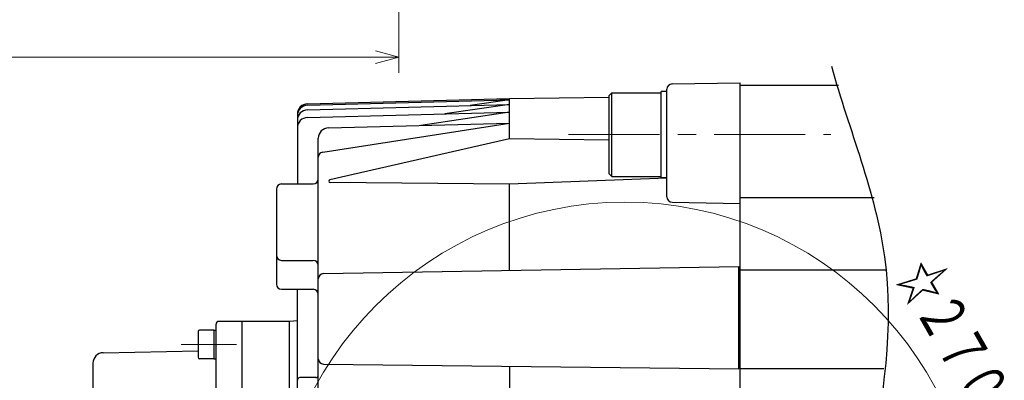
# Model space of a CAD drawing. Header units: millimetres. Extents: x 0 to 1300, y 0 to 891.
# Tile 37 of 141: x 483 to 670, y 331 to 400. Entities that reach past the tile are written whole.
import ezdxf

# ---------------------------------------------------------------- set-up
doc = ezdxf.new("R2010")
doc.units = ezdxf.units.MM
doc.header["$LTSCALE"] = 0.547069
doc.linetypes.add('CENTER', pattern=[50.8, 31.75, -6.35, 6.35, -6.35])
doc.layers.add('NoLayerName_001', color=7, linetype='Continuous')
doc.styles.get("Standard").update_dxf_attribs({"font": 'txt', "bigfont": 'extfont2'})
doc.dimstyles.get("Standard").update_dxf_attribs({"dimtxt": 2.5, "dimasz": 2.5, "dimexe": 1, "dimexo": 1, "dimtad": 1, "dimdec": 3, "dimzin": 0, "dimdsep": 46, "dimtxsty": 'Standard', "dimcen": 2.5, "dimadec": 3, "dimazin": 0, "dimtfac": 0.75, "dimtdec": 3, "dimtmove": 0, "dimatfit": 3, "dimfxl": 1, "dimarcsym": 0})

# ---------------------------------------------------------------- blocks, each defined once
blk = doc.blocks.new('_OPEN30')
at = {"color": 0, "linetype": 'ByBlock', "lineweight": -2}
for p, q in [((-1, 0.267949), (0, 0)), ((0, 0), (-1, -0.267949)), ((0, 0), (-1, 0))]:
    blk.add_line(p, q, dxfattribs=at)
blk = doc.blocks.new('*D143')
at = {"layer": 'Defpoints', "color": 0}
for p in [(334.5, 555.49), (555, 527.99), (334.5, 392.36)]:
    blk.add_point(p, dxfattribs=at)
at = {"layer": 'NoLayerName_001', "color": 0, "linetype": 'Continuous', "lineweight": 13}
for p, q in [((334.5, 552.49), (334.5, 389.36)), ((555, 524.99), (555, 389.36)), ((550.5, 392.36), (339, 392.36))]:
    blk.add_line(p, q, dxfattribs=at)
at = {"layer": 'NoLayerName_001', "color": 0, "lineweight": 13, "xscale": 4.5, "yscale": 4.5, "zscale": 4.5, "rotation": 180}
blk.add_blockref('_OPEN30', (334.5, 392.36), dxfattribs=at)
at = {"layer": 'NoLayerName_001', "color": 0, "lineweight": 13, "xscale": 4.5, "yscale": 4.5, "zscale": 4.5}
blk.add_blockref('_OPEN30', (555, 392.36), dxfattribs=at)
at = {"layer": 'NoLayerName_001', "color": 0, "lineweight": 13, "insert": (444.75, 401.58), "char_height": 10.5, "attachment_point": 5}
blk.add_mtext('\\W0.8000;２２１', dxfattribs=at)
blk = doc.blocks.new('DIM_0002')
at = {"color": 3, "linetype": 'Continuous', "lineweight": 13}
for points in [[(135.51, 74.76), (134.45, 70.23), (133.1, 74.68)], [(114.83, 70.23), (134.45, 70.23), (137.45, 70.23)], [(67.23, 24.29), (67.23, 3), (67.23, 0)], [(62.77, 4.36), (67.23, 3), (62.69, 1.95)]]:
    blk.add_lwpolyline(points, dxfattribs=at)
blk.add_arc((67.23, 70.23), 67.23, 0, 270, dxfattribs=at)
at = {"color": 3, "linetype": 'Continuous', "lineweight": 13, "width": 0.716167}
blk.add_text('☆２７０%%d', height=9.6, rotation=299.778, dxfattribs=at).set_placement((117.94, 123))

msp = doc.modelspace()

# ---------------------------------------------------------------- linework, layer by layer
at = {"layer": 'NoLayerName_001', "color": 7, "linetype": 'Continuous', "lineweight": 25}
for p, q in [((607.0971, 387.2744), (620.1146, 387.5016)), ((620.1146, 207.5016), (620.1146, 387.5016)), ((638.8757, 387.0016), (620.1146, 387.0016)), ((595.0146, 385.009), (595.6146, 385.609)), ((595.6146, 369.609), (595.6146, 385.609)), ((595.6146, 385.609), (605.0146, 385.609)), ((605.0146, 369.359), (605.0146, 385.859)), ((606.1146, 385.859), (605.0146, 385.859)), ((606.1146, 365.7364), (606.1146, 386.2746)), ((537.5622, 383.4921), (576.1146, 384.5016)), ((537.5622, 383.2067), (576.1146, 384.2163)), ((537.5622, 382.3449), (576.1146, 383.3544)), ((576.1146, 383.3544), (563.7585, 381.5747)), ((576.1146, 384.2163), (568.5542, 383.1565)), ((573.772, 384.1549), (576.1146, 384.5016)), ((576.1146, 384.5016), (595.0146, 384.7827)), ((576.1146, 376.8031), (576.1146, 384.5016)), ((595.0146, 385.009), (595.0146, 370.209)), ((535.6146, 381.4928), (535.6146, 368.211)), ((537.5622, 380.8887), (576.1146, 381.8983)), ((576.1146, 381.8983), (559.1473, 379.3715)), ((540.4614, 374.2873), (576.1146, 379.8158)), ((541.5622, 378.9111), (576.1146, 379.8158)), ((539.6146, 327.5805), (539.6146, 376.9117)), ((576.1146, 376.8031), (541.8213, 369.0168)), ((595.0146, 376.5606), (576.1146, 376.8031)), ((595.6146, 369.609), (595.0146, 370.209)), ((532.6146, 368.211), (538.6146, 368.211)), ((576.1146, 368.1396), (541.8773, 368.4924)), ((606.1146, 369.2879), (576.1146, 368.1396)), ((595.6146, 369.609), (605.0146, 369.609)), ((606.1146, 369.359), (605.0146, 369.359)), ((531.6146, 367.211), (531.6146, 349.1281)), ((576.1146, 351.7388), (576.1146, 368.1396)), ((607.0971, 364.7366), (620.1146, 364.5094)), ((645.6619, 365.5558), (620.1146, 365.5558)), ((532.6146, 353.6412), (538.6146, 353.6412)), ((540.5971, 351.1188), (619.8146, 352.5016)), ((619.8146, 333.0016), (619.8146, 352.4964)), ((647.8652, 351.7516), (620.1146, 351.7516)), ((532.6146, 348.1281), (538.6146, 348.1281)), ((535.6146, 316.4016), (535.6146, 348.1281)), ((534.1146, 342.0016), (520.6146, 342.0016)), ((525.1146, 298.9516), (525.1146, 342.0016)), ((535.6146, 342.138), (534.1146, 342.0016)), ((534.1146, 316.4016), (534.1146, 342.0016)), ((516.6646, 340.07), (516.6646, 335.17)), ((519.6646, 340.37), (516.9646, 340.37)), ((519.6646, 340.37), (519.6646, 334.87)), ((519.6646, 340.37), (520.1146, 340.37)), ((520.1146, 326.46), (520.1146, 341.5016)), ((498.5756, 336.0399), (516.6646, 336.3927)), ((519.6646, 334.87), (516.9646, 334.87)), ((519.6646, 334.87), (520.1146, 334.87)), ((496.6146, 334.0403), (496.6146, 260.9604)), ((540.6034, 333.8905), (619.8146, 333.0016)), ((576.1146, 333.492), (576.1146, 321.9087)), ((647.4975, 333.0016), (620.1146, 333.0016)), ((539.1146, 331.2981), (536.1146, 331.2981))]:
    msp.add_line(p, q, dxfattribs=at)
at = {"layer": 'NoLayerName_001', "color": 4, "linetype": 'CENTER', "lineweight": 13}
for p, q in [((587.3646, 377.609), (637.3646, 377.609)), ((513.4581, 337.62), (523.9849, 337.62))]:
    msp.add_line(p, q, dxfattribs=at)
at = {"layer": 'NoLayerName_001', "color": 7, "linetype": 'Continuous', "lineweight": 25}
for centre, radius, start, end in [((607.1146, 386.2746), 1, 91, 180), ((537.6146, 381.4928), 2, 91.5, 180), ((537.6146, 381.2074), 2, 91.5, 180), ((537.6146, 380.3456), 2, 91.5, 180), ((537.6146, 378.8894), 2, 91.5, 180), ((541.6146, 376.9117), 2, 91.5, 180), ((540.6146, 373.2991), 1, 98.814359, 180), ((532.6146, 367.211), 1, 90, 180), ((538.6146, 369.211), 1, 270, 0), ((541.8801, 368.7579), 0.2655, 102.79221, 269.409607), ((607.1146, 365.7364), 1, 180, 269), ((532.6146, 354.6412), 1, 180, 270), ((538.6146, 352.6412), 1, 360, 90), ((540.6146, 350.1189), 1, 91.000074, 180), ((532.6146, 349.1281), 1, 180, 270), ((538.6146, 347.1281), 1, 360, 90), ((520.6146, 341.5016), 0.5, 90, 180), ((516.9646, 340.07), 0.3, 90, 180), ((498.6146, 334.0403), 2, 91.117329, 180), ((516.9646, 335.17), 0.3, 180, 270), ((540.6146, 334.8905), 1, 180, 269.357057), ((536.1146, 330.7981), 0.5, 90, 180), ((539.1146, 331.7981), 0.5, 270, 0)]:
    msp.add_arc(centre, radius, start, end, dxfattribs=at)
msp.add_open_spline([(637.4989, 390.6471), (640.8747, 378.5442), (656.9739, 340.3076), (628.9807, 276.7274), (645.7705, 227.628), (649.359, 205.3128)], degree=3, knots=[0, 0, 0, 0, 37.69477657, 120.27029154, 188.07584821, 188.07584821, 188.07584821, 188.07584821], dxfattribs=at)
msp.add_open_spline([(637.4989, 390.6471), (640.8747, 378.5442), (656.9739, 340.3076), (628.9807, 276.7274), (645.7705, 227.628), (649.359, 205.3128)], degree=3, knots=[0, 0, 0, 0, 37.69477657, 120.27029154, 188.07584821, 188.07584821, 188.07584821, 188.07584821], dxfattribs=at)

# ---------------------------------------------------------------- block references
at = {"layer": 'NoLayerName_001', "color": 3, "linetype": 'Continuous', "lineweight": 13}
msp.add_blockref('DIM_0002', (530.8889, 227.276), dxfattribs=at)

# ---------------------------------------------------------------- dimensions: what is measured, and where the dimension line sits
dim = msp.add_linear_dim(base=(334.5, 392.3623), p1=(555, 527.9913), p2=(334.5, 555.4913), angle=180, text='\\W0.8000;２２１', dimstyle='Standard', override={"dimtxt": 10.5, "dimasz": 4.5, "dimexe": 3, "dimexo": 3, "dimgap": 3, "dimzin": 8, "dimblk": 'OPEN30', "dimclrd": 0, "dimclre": 0, "dimclrt": 0, "dimtp": 0, "dimtm": 0, "dimlwd": 13, "dimlwe": 13}, dxfattribs=at)
dim.commit()
dim.dimension.update_dxf_attribs({"geometry": '*D143', "text_midpoint": (444.75, 392.3623), "dimtype": 160})

doc.saveas('drawing.dxf')
